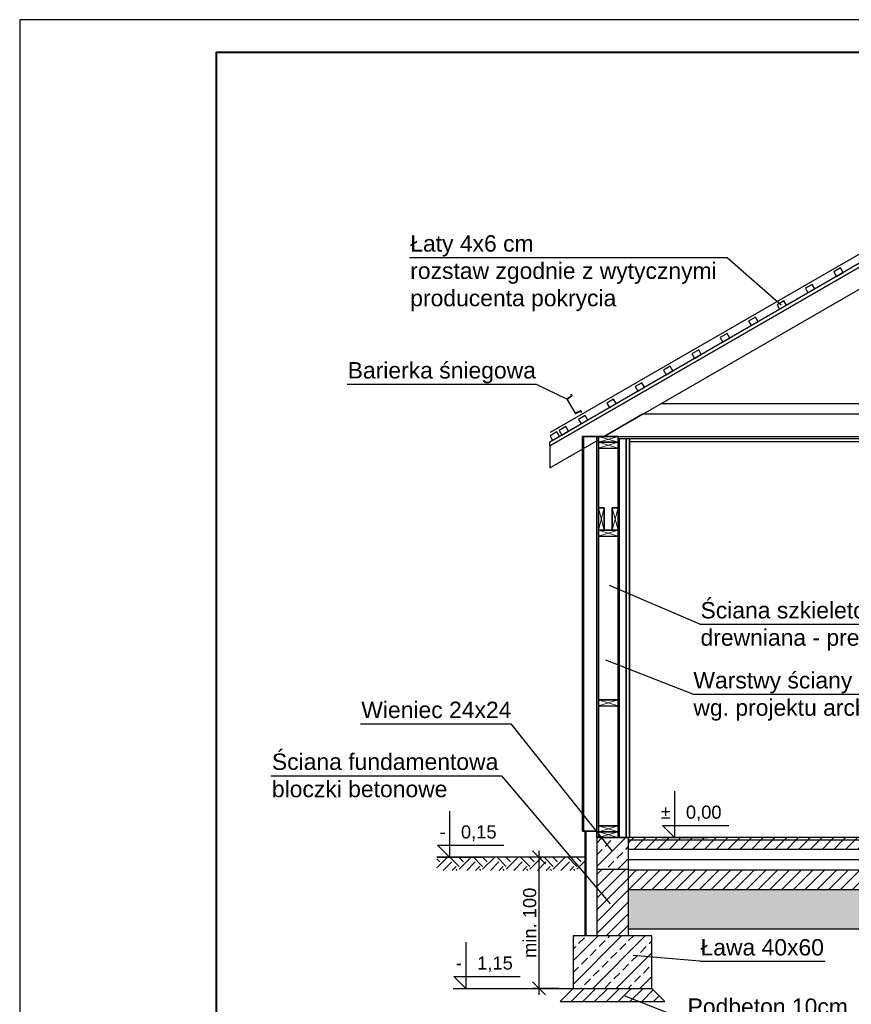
# Model space of a CAD drawing. Header units: centimetres. Extents: x 30569 to 37228, y -36705 to -28476.
# Tile 4 of 29: x 30569 to 31203, y -34239 to -33488. Entities that reach past the tile are written whole.
import ezdxf

# ---------------------------------------------------------------- set-up
doc = ezdxf.new("R2010")
doc.units = ezdxf.units.CM
for name, color, linetype in [('cienka', 1, 'Continuous'), ('izolacja', 1, 'BATTING'), ('konstrukcja', 2, 'Continuous'), ('opis', 1, 'Continuous'), ('Standard', 7, 'Continuous'), ('Wymiary', 1, 'Continuous')]:
    doc.layers.add(name, color=color, linetype=linetype)
doc.layers.add('ramka', color=3, linetype='Continuous', lineweight=40)
doc.styles.get("Standard").update_dxf_attribs({"font": 'arial.ttf'})
doc.linetypes.add('BATTING', pattern='A,0.00254,-2.54,[134,ltypeshp.shx,S=2.54,R=0,X=-2.54,Y=0],-5.08,[134,ltypeshp.shx,S=2.54,R=180,X=2.54,Y=0],-2.54', length=10.16254)
doc.dimstyles.new('wymiar', dxfattribs={"dimtxt": 10, "dimasz": 10, "dimexe": 5, "dimexo": 5, "dimgap": 2, "dimtad": 1, "dimtoh": 1, "dimdec": 0, "dimzin": 0, "dimdsep": 46, "dimtxsty": 'Standard', "dimblk": 'OBLIQUE', "dimcen": 0.09, "dimdle": 5, "dimadec": 1, "dimazin": 0, "dimtfac": 1, "dimtdec": 4, "dimtofl": 0, "dimtmove": 0, "dimatfit": 3, "dimfxl": 15, "dimfxlon": 1, "dimtolj": 1, "dimtzin": 0, "dimarcsym": 0})
pattern_1 = [(45, (16186.198, -34684.531), (-4.490128, 4.490128), [])]
pattern_2 = [(45, (16054.375, -34684.531), (-8.980256, 8.980256), []), (45, (16063.355, -34684.531), (-8.980256, 8.980256), [6.35, -3.175])]

# ---------------------------------------------------------------- blocks, each defined once
blk = doc.blocks.new('_OBLIQUE')
at = {"color": 0, "linetype": 'ByBlock'}
blk.add_line((-0.5, -0.5), (0.5, 0.5), dxfattribs=at)
blk = doc.blocks.new('*D2')
at = {"layer": 'Defpoints', "color": 0, "transparency": 16777216}
for p in [(30965.08, -34127.01), (31000.3, -34127.01), (30989.1, -34227.01)]:
    blk.add_point(p, dxfattribs=at)
at = {"layer": 'Wymiary', "color": 0, "lineweight": -2, "transparency": 16777216}
for p, q in [((30965.08, -34232.01), (30965.08, -34122.01)), ((30980.08, -34127.01), (30960.08, -34127.01)), ((30980.08, -34227.01), (30960.08, -34227.01))]:
    blk.add_line(p, q, dxfattribs=at)
at = {"layer": 'Wymiary', "color": 0, "linetype": 'ByBlock', "lineweight": -2, "transparency": 16777216, "xscale": 10, "yscale": 10, "zscale": 10}
for p, rotation in [((30965.08, -34127.01), 90), ((30965.08, -34227.01), 270)]:
    blk.add_blockref('_OBLIQUE', p, dxfattribs=dict(at, rotation=rotation))
at = {"layer": 'Wymiary', "color": 0, "transparency": 16777216, "insert": (30957.98, -34177.01), "char_height": 10, "attachment_point": 5, "rotation": 90}
blk.add_mtext('\\A1;\\A1;min. 100', dxfattribs=at)

msp = doc.modelspace()

# ---------------------------------------------------------------- hatches: boundary and pattern name
at = {"layer": 'Wymiary', "transparency": 33554687}
h = msp.add_hatch(dxfattribs=at)
h.set_pattern_fill('ANSI33', color=256, scale=2)
h.set_pattern_definition(pattern_2)
h.paths.add_polyline_path([(31009.1, -34112.01), (31009.1, -34136.01), (31033.1, -34136.01), (31033.1, -34112.01), (31010.35, -34112.01), (31009.1, -34112.01)], is_closed=False)
h = msp.add_hatch(dxfattribs=at)
h.set_pattern_fill('ANSI31', color=256, scale=2)
h.set_pattern_definition(pattern_1)
h.paths.add_polyline_path([(31033.1, -34113.96), (31787.5, -34113.96), (31787.5, -34112.01), (31789, -34112.01), (31791.5, -34112.01), (31791.5, -34111.96), (31033.1, -34111.96)])
h = msp.add_hatch(dxfattribs=at)
h.set_pattern_fill('ANSI31', color=256, scale=2)
h.set_pattern_definition(pattern_1)
h.paths.add_polyline_path([(31033.1, -34120.96), (31033.1, -34113.96), (31787.5, -34113.96), (31787.5, -34120.96)])
h = msp.add_hatch(dxfattribs=at)
h.set_pattern_fill('EARTH', color=256, scale=2, angle=45)
h.set_pattern_definition([(45, (-933.2, 0), (0, 17.9605122), [12.7, -12.7]), (45, (-936.568, 3.368), (0, 17.9605122), [12.7, -12.7]), (45, (-939.935, 6.735), (0, 17.9605122), [12.7, -12.7]), (135, (-939.935, 8.98), (-17.9605122, 2e-15), [12.7, -12.7]), (135, (-936.568, 12.348), (-17.9605122, 2e-15), [12.7, -12.7]), (135, (-933.2, 15.715), (-17.9605122, 2e-15), [12.7, -12.7])])
h.paths.add_polyline_path([(30887.1, -34137.01), (31000.3, -34137.01), (31000.3, -34127.01), (30887.1, -34127.01)])
h = msp.add_hatch(dxfattribs=at)
h.set_pattern_fill('ANSI31', color=256, scale=2)
h.set_pattern_definition([(45, (16186.198, -34684.531), (-4.490128, 4.490128), [])])
h.paths.add_polyline_path([(31033.1, -34136.01), (31009.1, -34136.01), (31009.1, -34187.01), (31033.1, -34187.01)])
h = msp.add_hatch(dxfattribs=at)
h.set_pattern_fill('ANSI31', color=256, scale=2)
h.set_pattern_definition(pattern_1)
h.paths.add_polyline_path([(31787.5, -34151.96), (31787.5, -34136.96), (31033.1, -34136.96), (31033.1, -34151.96)])
h = msp.add_hatch(dxfattribs=at)
h.set_pattern_fill('AR-CONC', color=256, scale=0.1)
h.set_pattern_definition([(50, (16186.198, -34684.531), (18.218467, -1.593909), [1.905, -20.955]), (355, (16186.198, -34684.53), (-3.524342, 19.105685), [1.524, -16.764058]), (100.45144, (16187.716, -34684.664), (14.694125, 17.511775), [1.619, -17.809024]), (46.1842, (16186.198, -34679.45), (27.107904, -4.204233), [2.8575, -31.4325]), (96.63556, (16188.457, -34679.8), (23.740413, 24.742612), [2.4285, -26.71356]), (351.18415, (16186.198, -34679.45), (23.740413, 24.74261), [2.285997, -25.145973]), (21, (16188.738, -34680.721), (15.161439, -10.22652), [1.905, -20.955]), (326, (16188.738, -34680.72), (6.180203, 18.418797), [1.524, -16.764]), (71.45144, (16190.001, -34681.573), (21.341642, 8.192277), [1.619, -17.808994]), (37.5, (16186.198, -34684.531), (0.3088603, 8.455504), [0, -16.5608, 0, -17.018, 0, -16.8275]), (7.5, (16186.198, -34684.531), (6.681966, 10.0180575), [0, -9.7028, 0, -16.1798, 0, -6.4135]), (327.5, (16180.5336, -34684.531), (13.5590595, -0.5728744), [0, -6.35, 0, -19.812, 0, -26.289]), (317.5, (16177.994, -34684.531), (14.812918, 2.542649), [0, -8.255, 0, -13.1572, 0, -18.669])])
h.paths.add_polyline_path([(31787.5, -34181.96), (31787.5, -34151.96), (31033.1, -34151.96), (31033.1, -34181.96)])
h = msp.add_hatch(dxfattribs=at)
h.set_pattern_fill('ANSI33', color=256, scale=2)
h.set_pattern_definition(pattern_2)
h.paths.add_polyline_path([(30991.1, -34187.01), (30991.1, -34227.01), (31051.1, -34227.01), (31051.1, -34187.01)])
h = msp.add_hatch(dxfattribs=at)
h.set_pattern_fill('ANSI31', color=256, scale=2)
h.set_pattern_definition([(45, (17593.6156, -34575.661), (-4.490128, 4.490128), [])])
h.paths.add_polyline_path([(31061.1, -34237.01), (31051.1, -34227.01), (30991.1, -34227.01), (30981.1, -34237.01)])

# ---------------------------------------------------------------- linework, layer by layer
for p, q in [((30866.3, -33669.51), (31108.73, -33669.51)), ((31108.73, -33669.51), (31149.84, -33705.72)), ((30818.57, -33766.26), (30963, -33766.26)), ((30963, -33766.26), (30986.54, -33777.67)), ((31087.81, -33949.27), (31018.74, -33919.73)), ((31087.81, -33949.27), (31308.76, -33949.27)), ((31082.37, -34002.67), (31015.95, -33976.62)), ((31082.37, -34002.67), (31417.91, -34002.67)), ((30828.95, -34025.26), (30943.59, -34025.26)), ((30943.59, -34025.26), (31020.62, -34122.18)), ((30760.74, -34064.8), (30936.41, -34064.8)), ((30936.41, -34064.8), (31019.28, -34162.56)), ((31087.81, -34206.36), (31036.94, -34201.93)), ((31087.81, -34206.36), (31183.49, -34206.36)), ((31077.95, -34251.63), (31030.91, -34232.91))]:
    msp.add_line(p, q)
at = {"layer": 'cienka', "lineweight": 0}
for p, q in [((31010.35, -33810.51), (31025.35, -33806.01)), ((31025.35, -33810.51), (31010.35, -33806.01)), ((31010.35, -33806.01), (31025.35, -33810.51)), ((31010.35, -33810.51), (31025.35, -33806.01)), ((31010.35, -33810.51), (31025.35, -33815.01)), ((31010.35, -33815.01), (31025.35, -33810.51)), ((31010.35, -33877.51), (31014.85, -33860.51)), ((31014.85, -33877.51), (31010.35, -33860.51)), ((31020.85, -33877.51), (31025.35, -33860.51)), ((31025.35, -33877.51), (31020.85, -33860.51)), ((31010.35, -33882.01), (31025.35, -33877.51)), ((31025.35, -33882.01), (31010.35, -33877.51)), ((31010.35, -34007.01), (31025.35, -34011.51)), ((31010.35, -34011.51), (31025.35, -34007.01)), ((31010.35, -34107.51), (31025.35, -34103.01)), ((31025.35, -34107.51), (31010.35, -34103.01)), ((31010.35, -34112.01), (31025.35, -34107.51)), ((31025.35, -34112.01), (31010.35, -34107.51))]:
    msp.add_line(p, q, dxfattribs=at)
at = {"layer": 'Defpoints'}
msp.add_lwpolyline([(30568.77, -34973.18), (33168.77, -34973.18), (33168.77, -33488.18), (30568.77, -33488.18)], close=True, dxfattribs=at)
at = {"layer": 'izolacja', "ltscale": 0.8}
msp.add_line((31787.5, -34128.96), (31033.1, -34128.96), dxfattribs=at)
at = {"layer": 'konstrukcja'}
for p, q in [((30973.3, -33813.16), (31410.3, -33560.86)), ((31410.3, -33560.86), (30973.3, -33813.16)), ((31410.3, -33560.86), (30973.3, -33813.16)), ((31014.7, -33806.01), (31410.3, -33577.61)), ((31014.7, -33806.01), (31410.3, -33577.61)), ((31044.15, -33789.01), (31014.7, -33806.01)), ((31044.15, -33789.01), (31014.7, -33806.01)), ((31502.9, -33789.01), (31044.15, -33789.01)), ((31502.9, -33789.01), (31044.15, -33789.01)), ((30973.3, -33829.91), (31010.35, -33808.52)), ((30973.3, -33829.91), (31010.35, -33808.52)), ((31025.35, -33806.01), (31010.35, -33806.01)), ((31010.35, -33806.01), (31010.35, -34103.01)), ((31010.35, -33806.01), (31010.35, -34112.01)), ((31010.35, -34112.01), (31010.35, -33806.01)), ((31025.35, -33806.01), (31010.35, -33806.01)), ((31010.35, -33806.01), (31010.35, -33810.51)), ((31010.35, -33806.01), (31010.35, -33810.51)), ((31025.35, -33806.01), (31010.35, -33806.01)), ((31010.35, -33808.52), (31010.35, -33806.01)), ((31010.35, -33806.01), (31014.7, -33806.01)), ((31010.35, -33808.52), (31010.35, -33806.01)), ((31010.35, -33806.01), (31014.7, -33806.01)), ((31010.35, -33806.01), (31010.35, -33810.51)), ((31010.35, -33810.51), (31010.35, -33806.01)), ((31010.35, -33806.01), (31025.35, -33806.01)), ((31010.35, -33806.01), (31025.35, -33806.01)), ((31010.35, -33806.01), (31010.35, -33810.51)), ((31010.35, -33810.51), (31010.35, -33806.01)), ((31010.35, -33806.01), (31025.35, -33806.01)), ((31010.35, -33806.01), (31025.35, -33806.01)), ((31010.35, -33806.01), (31010.35, -33810.51)), ((31010.35, -33810.51), (31010.35, -33806.01)), ((31010.35, -33806.01), (31025.35, -33806.01)), ((31010.35, -33806.01), (31025.35, -33806.01)), ((31014.7, -33806.01), (31502.9, -33806.01)), ((31014.7, -33806.01), (31502.9, -33806.01)), ((31025.35, -34011.51), (31025.35, -33806.01)), ((31025.35, -34112.01), (31025.35, -33806.01)), ((31025.35, -33806.01), (31025.35, -34112.01)), ((31025.35, -33810.51), (31025.35, -33806.01)), ((31025.35, -33810.51), (31025.35, -33806.01)), ((31025.35, -33806.01), (31025.35, -33810.51)), ((31025.35, -33810.51), (31025.35, -33806.01)), ((31025.35, -33806.01), (31025.35, -33810.51)), ((31025.35, -33810.51), (31025.35, -33806.01)), ((31025.35, -33806.01), (31025.35, -33810.51)), ((31025.35, -33810.51), (31025.35, -33806.01)), ((30973.3, -33813.16), (30973.3, -33829.91)), ((30973.3, -33813.16), (30973.3, -33829.91)), ((31010.35, -33810.51), (31025.35, -33810.51)), ((31010.35, -34112.01), (31010.35, -33810.51)), ((31025.35, -33810.51), (31010.35, -33810.51)), ((31010.35, -33810.51), (31010.35, -34112.01)), ((31010.35, -33810.51), (31025.35, -33810.51)), ((31010.35, -33810.51), (31010.35, -33815.01)), ((31025.35, -33810.51), (31010.35, -33810.51)), ((31010.35, -33810.51), (31025.35, -33810.51)), ((31010.35, -33810.51), (31010.35, -33815.01)), ((31010.35, -33815.01), (31010.35, -33810.51)), ((31010.35, -33810.51), (31025.35, -33810.51)), ((31010.35, -33810.51), (31025.35, -33810.51)), ((31010.35, -33810.51), (31010.35, -33815.01)), ((31010.35, -33815.01), (31010.35, -33810.51)), ((31010.35, -33810.51), (31025.35, -33810.51)), ((31010.35, -33810.51), (31025.35, -33810.51)), ((31010.35, -33810.51), (31010.35, -33815.01)), ((31010.35, -33815.01), (31010.35, -33810.51)), ((31010.35, -33810.51), (31025.35, -33810.51)), ((31010.35, -33810.51), (31025.35, -33810.51)), ((31010.35, -33810.51), (31025.35, -33810.51)), ((31010.35, -33810.51), (31025.35, -33810.51)), ((31010.35, -33810.51), (31025.35, -33810.51)), ((31010.35, -33810.51), (31025.35, -33810.51)), ((31010.35, -33810.51), (31025.35, -33810.51)), ((31010.35, -33810.51), (31025.35, -33810.51)), ((31010.35, -33815.01), (31025.35, -33815.01)), ((31010.35, -33815.01), (31025.35, -33815.01)), ((31010.35, -33815.01), (31025.35, -33815.01)), ((31010.35, -33815.01), (31025.35, -33815.01)), ((31010.35, -33815.01), (31025.35, -33815.01)), ((31010.35, -33815.01), (31025.35, -33815.01)), ((31010.35, -33815.01), (31025.35, -33815.01)), ((31010.35, -34103.01), (31010.35, -33815.01)), ((31010.35, -33815.01), (31010.35, -34103.01)), ((31010.35, -33815.01), (31025.35, -33815.01)), ((31010.35, -33815.01), (31025.35, -33815.01)), ((31010.35, -33815.01), (31010.35, -34103.01)), ((31010.35, -34103.01), (31010.35, -33815.01)), ((31010.35, -33815.01), (31025.35, -33815.01)), ((31010.35, -33815.01), (31025.35, -33815.01)), ((31010.35, -34103.01), (31010.35, -33815.01)), ((31010.35, -33815.01), (31010.35, -34103.01)), ((31010.35, -33815.01), (31025.35, -33815.01)), ((31010.35, -33815.01), (31025.35, -33815.01)), ((31010.35, -33815.01), (31010.35, -34103.01)), ((31010.35, -34103.01), (31010.35, -33815.01)), ((31010.35, -33815.01), (31025.35, -33815.01)), ((31010.35, -33815.01), (31025.35, -33815.01)), ((31010.35, -33815.01), (31010.35, -34103.01)), ((31010.35, -34103.01), (31010.35, -33815.01)), ((31010.35, -33815.01), (31025.35, -33815.01)), ((31010.35, -33815.01), (31025.35, -33815.01)), ((31010.35, -33815.01), (31010.35, -34103.01)), ((31010.35, -34103.01), (31010.35, -33815.01)), ((31010.35, -33815.01), (31025.35, -33815.01)), ((31010.35, -33815.01), (31025.35, -33815.01)), ((31010.35, -33815.01), (31010.35, -34103.01)), ((31010.35, -34103.01), (31010.35, -33815.01)), ((31010.35, -33815.01), (31025.35, -33815.01)), ((31010.35, -33815.01), (31025.35, -33815.01)), ((31010.35, -33815.01), (31010.35, -34103.01)), ((31010.35, -34103.01), (31010.35, -33815.01)), ((31010.35, -33815.01), (31025.35, -33815.01)), ((31010.35, -33815.01), (31025.35, -33815.01)), ((31010.35, -33815.01), (31010.35, -34103.01)), ((31010.35, -34103.01), (31010.35, -33815.01)), ((31010.35, -33815.01), (31025.35, -33815.01)), ((31010.35, -33815.01), (31025.35, -33815.01)), ((31010.35, -33815.01), (31010.35, -34103.01)), ((31010.35, -34103.01), (31010.35, -33815.01)), ((31010.35, -33815.01), (31025.35, -33815.01)), ((31010.35, -33815.01), (31025.35, -33815.01)), ((31010.35, -33815.01), (31010.35, -34103.01)), ((31010.35, -34103.01), (31010.35, -33815.01)), ((31010.35, -33815.01), (31025.35, -33815.01)), ((31010.35, -33815.01), (31025.35, -33815.01)), ((31010.35, -33815.01), (31010.35, -34103.01)), ((31010.35, -34103.01), (31010.35, -33815.01)), ((31010.35, -33815.01), (31025.35, -33815.01)), ((31010.35, -33815.01), (31025.35, -33815.01)), ((31010.35, -33815.01), (31010.35, -33847.51)), ((31010.35, -33847.51), (31010.35, -33815.01)), ((31010.35, -33815.01), (31025.35, -33815.01)), ((31010.35, -33815.01), (31025.35, -33815.01)), ((31010.35, -33815.01), (31010.35, -33847.51)), ((31010.35, -33847.51), (31010.35, -33815.01)), ((31010.35, -33815.01), (31025.35, -33815.01)), ((31010.35, -33815.01), (31025.35, -33815.01)), ((31010.35, -33815.01), (31010.35, -33847.51)), ((31010.35, -33847.51), (31010.35, -33815.01)), ((31010.35, -33815.01), (31025.35, -33815.01)), ((31010.35, -33815.01), (31025.35, -33815.01)), ((31010.35, -33815.01), (31010.35, -34103.01)), ((31010.35, -34103.01), (31010.35, -33815.01)), ((31010.35, -33815.01), (31025.35, -33815.01)), ((31010.35, -33815.01), (31025.35, -33815.01)), ((31010.35, -33815.01), (31010.35, -34103.01)), ((31010.35, -34103.01), (31010.35, -33815.01)), ((31010.35, -33815.01), (31025.35, -33815.01)), ((31010.35, -33815.01), (31025.35, -33815.01)), ((31010.35, -33815.01), (31010.35, -33860.51)), ((31010.35, -33860.51), (31010.35, -33815.01)), ((31010.35, -33815.01), (31025.35, -33815.01)), ((31010.35, -33815.01), (31025.35, -33815.01)), ((31010.35, -33815.01), (31010.35, -33860.51)), ((31010.35, -33860.51), (31010.35, -33815.01)), ((31010.35, -33815.01), (31025.35, -33815.01)), ((31010.35, -33815.01), (31025.35, -33815.01)), ((31010.35, -33815.01), (31010.35, -34103.01)), ((31010.35, -34103.01), (31010.35, -33815.01)), ((31010.35, -33815.01), (31025.35, -33815.01)), ((31010.35, -33815.01), (31025.35, -33815.01)), ((31010.35, -33815.01), (31010.35, -34103.01)), ((31010.35, -34103.01), (31010.35, -33815.01)), ((31010.35, -33815.01), (31025.35, -33815.01)), ((31010.35, -33815.01), (31025.35, -33815.01)), ((31010.35, -33815.01), (31010.35, -33860.51)), ((31010.35, -33860.51), (31010.35, -33815.01)), ((31010.35, -33815.01), (31025.35, -33815.01)), ((31010.35, -33815.01), (31025.35, -33815.01)), ((31010.35, -33815.01), (31010.35, -33860.51)), ((31010.35, -33860.51), (31010.35, -33815.01)), ((31010.35, -33815.01), (31025.35, -33815.01)), ((31010.35, -33815.01), (31025.35, -33815.01)), ((31025.35, -33810.51), (31025.35, -34112.01)), ((31025.35, -34112.01), (31025.35, -33810.51)), ((31025.35, -33815.01), (31025.35, -33810.51)), ((31025.35, -33810.51), (31025.35, -33815.01)), ((31025.35, -33815.01), (31025.35, -33810.51)), ((31025.35, -33810.51), (31025.35, -33815.01)), ((31025.35, -33815.01), (31025.35, -33810.51)), ((31025.35, -33810.51), (31025.35, -33815.01)), ((31025.35, -33815.01), (31025.35, -33810.51)), ((31025.35, -34103.01), (31025.35, -33815.01)), ((31025.35, -33815.01), (31025.35, -34103.01)), ((31025.35, -33815.01), (31025.35, -34103.01)), ((31025.35, -34103.01), (31025.35, -33815.01)), ((31025.35, -34103.01), (31025.35, -33815.01)), ((31025.35, -33815.01), (31025.35, -34103.01)), ((31025.35, -33815.01), (31025.35, -34103.01)), ((31025.35, -34103.01), (31025.35, -33815.01)), ((31025.35, -34103.01), (31025.35, -33815.01)), ((31025.35, -33815.01), (31025.35, -34103.01)), ((31025.35, -33815.01), (31025.35, -34103.01)), ((31025.35, -34103.01), (31025.35, -33815.01)), ((31025.35, -33815.01), (31025.35, -34103.01)), ((31025.35, -34103.01), (31025.35, -33815.01)), ((31025.35, -33815.01), (31025.35, -34103.01)), ((31025.35, -34103.01), (31025.35, -33815.01)), ((31025.35, -33815.01), (31025.35, -34103.01)), ((31025.35, -34103.01), (31025.35, -33815.01)), ((31025.35, -33815.01), (31025.35, -34103.01)), ((31025.35, -34103.01), (31025.35, -33815.01)), ((31025.35, -33815.01), (31025.35, -34103.01)), ((31025.35, -34103.01), (31025.35, -33815.01)), ((31025.35, -33815.01), (31025.35, -34103.01)), ((31025.35, -34103.01), (31025.35, -33815.01)), ((31025.35, -33815.01), (31025.35, -34103.01)), ((31025.35, -34103.01), (31025.35, -33815.01)), ((31025.35, -33815.01), (31025.35, -34103.01)), ((31025.35, -34103.01), (31025.35, -33815.01)), ((31025.35, -33815.01), (31025.35, -33847.51)), ((31025.35, -33847.51), (31025.35, -33815.01)), ((31025.35, -33815.01), (31025.35, -33847.51)), ((31025.35, -33847.51), (31025.35, -33815.01)), ((31025.35, -33815.01), (31025.35, -33847.51)), ((31025.35, -33847.51), (31025.35, -33815.01)), ((31025.35, -33815.01), (31025.35, -34103.01)), ((31025.35, -34103.01), (31025.35, -33815.01)), ((31025.35, -33815.01), (31025.35, -34103.01)), ((31025.35, -34103.01), (31025.35, -33815.01)), ((31025.35, -33815.01), (31025.35, -33860.51)), ((31025.35, -33860.51), (31025.35, -33815.01)), ((31025.35, -33815.01), (31025.35, -33860.51)), ((31025.35, -33860.51), (31025.35, -33815.01)), ((31025.35, -33815.01), (31025.35, -34103.01)), ((31025.35, -34103.01), (31025.35, -33815.01)), ((31025.35, -33815.01), (31025.35, -34103.01)), ((31025.35, -34103.01), (31025.35, -33815.01)), ((31025.35, -33815.01), (31025.35, -33860.51)), ((31025.35, -33860.51), (31025.35, -33815.01)), ((31025.35, -33815.01), (31025.35, -33860.51)), ((31025.35, -33860.51), (31025.35, -33815.01)), ((31010.35, -33855.01), (31010.35, -34103.01)), ((31010.35, -34103.01), (31010.35, -33855.01)), ((31010.35, -33855.01), (31010.35, -34103.01)), ((31010.35, -34103.01), (31010.35, -33855.01)), ((31010.35, -33855.01), (31010.35, -34103.01)), ((31010.35, -34103.01), (31010.35, -33855.01)), ((31010.35, -33855.01), (31010.35, -34103.01)), ((31010.35, -34103.01), (31010.35, -33855.01)), ((31010.35, -33855.01), (31010.35, -34103.01)), ((31010.35, -34103.01), (31010.35, -33855.01)), ((31010.35, -33855.01), (31010.35, -34103.01)), ((31010.35, -34103.01), (31010.35, -33855.01)), ((31014.85, -33860.51), (31010.35, -33860.51)), ((31010.35, -33860.51), (31010.35, -33877.51)), ((31010.35, -33877.51), (31010.35, -33860.51)), ((31010.35, -33860.51), (31010.35, -33877.51)), ((31010.35, -33860.51), (31014.85, -33860.51)), ((31010.35, -33860.51), (31014.85, -33860.51)), ((31010.35, -33860.51), (31014.85, -33860.51)), ((31010.35, -33860.51), (31014.85, -33860.51)), ((31010.35, -33860.51), (31014.85, -33860.51)), ((31010.35, -33860.51), (31014.85, -33860.51)), ((31010.35, -33877.51), (31010.35, -33860.51)), ((31010.35, -33860.51), (31010.35, -33877.51)), ((31010.35, -33860.51), (31014.85, -33860.51)), ((31010.35, -33860.51), (31014.85, -33860.51)), ((31010.35, -33860.51), (31014.85, -33860.51)), ((31010.35, -33860.51), (31014.85, -33860.51)), ((31010.35, -33860.51), (31014.85, -33860.51)), ((31010.35, -33860.51), (31014.85, -33860.51)), ((31014.85, -33877.51), (31014.85, -33860.51)), ((31014.85, -33877.51), (31014.85, -33860.51)), ((31014.85, -33860.51), (31014.85, -33877.51)), ((31014.85, -33860.51), (31014.85, -33877.51)), ((31014.85, -33877.51), (31014.85, -33860.51)), ((31014.85, -33860.51), (31014.85, -33877.51)), ((31014.85, -33877.51), (31014.85, -33860.51)), ((31014.85, -33877.51), (31014.85, -33860.51)), ((31014.85, -33860.51), (31014.85, -33877.51)), ((31014.85, -33860.51), (31014.85, -33877.51)), ((31014.85, -33877.51), (31014.85, -33860.51)), ((31014.85, -33860.51), (31014.85, -33877.51)), ((31014.85, -33877.51), (31014.85, -33860.51)), ((31025.35, -33860.51), (31020.85, -33860.51)), ((31020.85, -33860.51), (31020.85, -33877.51)), ((31020.85, -33877.51), (31020.85, -33860.51)), ((31020.85, -33860.51), (31020.85, -33877.51)), ((31020.85, -33860.51), (31025.35, -33860.51)), ((31020.85, -33860.51), (31025.35, -33860.51)), ((31020.85, -33860.51), (31020.85, -33877.51)), ((31020.85, -33877.51), (31020.85, -33860.51)), ((31020.85, -33860.51), (31025.35, -33860.51)), ((31020.85, -33860.51), (31025.35, -33860.51)), ((31020.85, -33860.51), (31020.85, -33877.51)), ((31020.85, -33877.51), (31020.85, -33860.51)), ((31020.85, -33860.51), (31025.35, -33860.51)), ((31020.85, -33860.51), (31025.35, -33860.51)), ((31020.85, -33877.51), (31020.85, -33860.51)), ((31020.85, -33860.51), (31020.85, -33877.51)), ((31020.85, -33860.51), (31025.35, -33860.51)), ((31020.85, -33860.51), (31025.35, -33860.51)), ((31020.85, -33860.51), (31020.85, -33877.51)), ((31020.85, -33877.51), (31020.85, -33860.51)), ((31020.85, -33860.51), (31025.35, -33860.51)), ((31020.85, -33860.51), (31025.35, -33860.51)), ((31020.85, -33860.51), (31020.85, -33877.51)), ((31020.85, -33877.51), (31020.85, -33860.51)), ((31020.85, -33860.51), (31025.35, -33860.51)), ((31020.85, -33860.51), (31025.35, -33860.51)), ((31025.35, -33855.01), (31025.35, -34103.01)), ((31025.35, -34103.01), (31025.35, -33855.01)), ((31025.35, -33855.01), (31025.35, -34103.01)), ((31025.35, -34103.01), (31025.35, -33855.01)), ((31025.35, -33855.01), (31025.35, -34103.01)), ((31025.35, -34103.01), (31025.35, -33855.01)), ((31025.35, -33855.01), (31025.35, -34103.01)), ((31025.35, -34103.01), (31025.35, -33855.01)), ((31025.35, -33855.01), (31025.35, -34103.01)), ((31025.35, -34103.01), (31025.35, -33855.01)), ((31025.35, -33855.01), (31025.35, -34103.01)), ((31025.35, -34103.01), (31025.35, -33855.01)), ((31025.35, -33877.51), (31025.35, -33860.51)), ((31025.35, -33877.51), (31025.35, -33860.51)), ((31025.35, -33860.51), (31025.35, -33877.51)), ((31025.35, -33877.51), (31025.35, -33860.51)), ((31025.35, -33860.51), (31025.35, -33877.51)), ((31025.35, -33877.51), (31010.35, -33877.51)), ((31010.35, -33877.51), (31010.35, -33882.01)), ((31010.35, -33877.51), (31014.85, -33877.51)), ((31010.35, -33882.01), (31010.35, -33877.51)), ((31010.35, -33877.51), (31010.35, -33882.01)), ((31010.35, -33877.51), (31025.35, -33877.51)), ((31010.35, -33877.51), (31025.35, -33877.51)), ((31010.35, -33877.51), (31014.85, -33877.51)), ((31010.35, -33877.51), (31014.85, -33877.51)), ((31010.35, -33882.01), (31010.35, -33877.51)), ((31010.35, -33877.51), (31010.35, -33882.01)), ((31010.35, -33877.51), (31025.35, -33877.51)), ((31010.35, -33877.51), (31025.35, -33877.51)), ((31010.35, -33877.51), (31014.85, -33877.51)), ((31010.35, -33877.51), (31014.85, -33877.51)), ((31010.35, -33882.01), (31025.35, -33882.01)), ((31010.35, -33882.01), (31025.35, -33882.01)), ((31010.35, -33882.01), (31025.35, -33882.01)), ((31010.35, -33882.01), (31010.35, -34007.01)), ((31010.35, -34007.01), (31010.35, -33882.01)), ((31010.35, -33882.01), (31025.35, -33882.01)), ((31010.35, -33882.01), (31025.35, -33882.01)), ((31010.35, -33882.01), (31010.35, -34007.01)), ((31010.35, -34007.01), (31010.35, -33882.01)), ((31010.35, -33882.01), (31025.35, -33882.01)), ((31010.35, -33882.01), (31025.35, -33882.01)), ((31010.35, -33882.01), (31010.35, -34007.01)), ((31010.35, -34007.01), (31010.35, -33882.01)), ((31010.35, -33882.01), (31025.35, -33882.01)), ((31010.35, -33882.01), (31025.35, -33882.01)), ((31010.35, -33882.01), (31010.35, -34007.01)), ((31010.35, -34007.01), (31010.35, -33882.01)), ((31010.35, -33882.01), (31025.35, -33882.01)), ((31010.35, -33882.01), (31025.35, -33882.01)), ((31010.35, -33882.01), (31025.35, -33882.01)), ((31010.35, -33882.01), (31025.35, -33882.01)), ((31010.35, -33882.01), (31010.35, -34007.01)), ((31010.35, -34007.01), (31010.35, -33882.01)), ((31010.35, -33882.01), (31025.35, -33882.01)), ((31010.35, -33882.01), (31025.35, -33882.01)), ((31010.35, -33882.01), (31010.35, -34007.01)), ((31010.35, -34007.01), (31010.35, -33882.01)), ((31010.35, -33882.01), (31025.35, -33882.01)), ((31010.35, -33882.01), (31025.35, -33882.01)), ((31010.35, -33882.01), (31010.35, -34007.01)), ((31010.35, -34007.01), (31010.35, -33882.01)), ((31010.35, -33882.01), (31025.35, -33882.01)), ((31010.35, -33882.01), (31025.35, -33882.01)), ((31010.35, -33882.01), (31010.35, -34007.01)), ((31010.35, -34007.01), (31010.35, -33882.01)), ((31010.35, -33882.01), (31025.35, -33882.01)), ((31010.35, -33882.01), (31025.35, -33882.01)), ((31010.35, -33883.01), (31010.35, -34007.01)), ((31014.85, -33877.51), (31020.85, -33877.51)), ((31014.85, -33877.51), (31020.85, -33877.51)), ((31014.85, -33877.51), (31020.85, -33877.51)), ((31014.85, -33877.51), (31020.85, -33877.51)), ((31014.85, -33877.51), (31020.85, -33877.51)), ((31014.85, -33877.51), (31020.85, -33877.51)), ((31014.85, -33877.51), (31020.85, -33877.51)), ((31014.85, -33877.51), (31020.85, -33877.51)), ((31020.85, -33877.51), (31025.35, -33877.51)), ((31020.85, -33877.51), (31025.35, -33877.51)), ((31020.85, -33877.51), (31025.35, -33877.51)), ((31020.85, -33877.51), (31025.35, -33877.51)), ((31020.85, -33877.51), (31025.35, -33877.51)), ((31025.35, -33882.01), (31025.35, -33877.51)), ((31025.35, -33882.01), (31025.35, -33877.51)), ((31025.35, -33877.51), (31025.35, -33882.01)), ((31025.35, -33882.01), (31025.35, -33877.51)), ((31025.35, -33877.51), (31025.35, -33882.01)), ((31025.35, -33882.01), (31025.35, -34007.01)), ((31025.35, -34007.01), (31025.35, -33882.01)), ((31025.35, -33882.01), (31025.35, -34007.01)), ((31025.35, -34007.01), (31025.35, -33882.01)), ((31025.35, -33882.01), (31025.35, -34007.01)), ((31025.35, -34007.01), (31025.35, -33882.01)), ((31025.35, -33882.01), (31025.35, -34007.01)), ((31025.35, -34007.01), (31025.35, -33882.01)), ((31025.35, -33882.01), (31025.35, -34007.01)), ((31025.35, -34007.01), (31025.35, -33882.01)), ((31025.35, -33882.01), (31025.35, -34007.01)), ((31025.35, -34007.01), (31025.35, -33882.01)), ((31025.35, -33882.01), (31025.35, -34007.01)), ((31025.35, -34007.01), (31025.35, -33882.01)), ((31025.35, -33882.01), (31025.35, -34007.01)), ((31025.35, -34007.01), (31025.35, -33882.01)), ((31025.35, -34007.01), (31025.35, -33883.01)), ((31010.35, -34007.01), (31010.35, -34011.51)), ((31025.35, -34007.01), (31010.35, -34007.01)), ((31010.35, -34007.01), (31010.35, -34011.51)), ((31010.35, -34011.51), (31010.35, -34007.01)), ((31010.35, -34007.01), (31025.35, -34007.01)), ((31010.35, -34007.01), (31025.35, -34007.01)), ((31010.35, -34007.01), (31025.35, -34007.01)), ((31010.35, -34007.01), (31025.35, -34007.01)), ((31010.35, -34007.01), (31025.35, -34007.01)), ((31010.35, -34007.01), (31025.35, -34007.01)), ((31010.35, -34007.01), (31025.35, -34007.01)), ((31010.35, -34007.01), (31025.35, -34007.01)), ((31010.35, -34007.01), (31025.35, -34007.01)), ((31010.35, -34007.01), (31025.35, -34007.01)), ((31010.35, -34007.01), (31010.35, -34011.51)), ((31010.35, -34011.51), (31010.35, -34007.01)), ((31010.35, -34007.01), (31025.35, -34007.01)), ((31010.35, -34007.01), (31025.35, -34007.01)), ((31010.35, -34007.01), (31025.35, -34007.01)), ((31010.35, -34007.01), (31025.35, -34007.01)), ((31010.35, -34007.01), (31025.35, -34007.01)), ((31010.35, -34007.01), (31025.35, -34007.01)), ((31010.35, -34007.01), (31025.35, -34007.01)), ((31010.35, -34007.01), (31025.35, -34007.01)), ((31010.35, -34007.01), (31025.35, -34007.01)), ((31010.35, -34007.01), (31025.35, -34007.01)), ((31010.35, -34007.01), (31025.35, -34007.01)), ((31010.35, -34011.51), (31025.35, -34011.51)), ((31010.35, -34011.51), (31025.35, -34011.51)), ((31010.35, -34011.51), (31025.35, -34011.51)), ((31010.35, -34011.51), (31010.35, -34103.01)), ((31010.35, -34103.01), (31010.35, -34011.51)), ((31010.35, -34011.51), (31025.35, -34011.51)), ((31010.35, -34011.51), (31025.35, -34011.51)), ((31010.35, -34011.51), (31010.35, -34103.01)), ((31010.35, -34103.01), (31010.35, -34011.51)), ((31010.35, -34011.51), (31025.35, -34011.51)), ((31010.35, -34011.51), (31025.35, -34011.51)), ((31010.35, -34011.51), (31010.35, -34103.01)), ((31010.35, -34103.01), (31010.35, -34011.51)), ((31010.35, -34011.51), (31025.35, -34011.51)), ((31010.35, -34011.51), (31025.35, -34011.51)), ((31010.35, -34011.51), (31010.35, -34103.01)), ((31010.35, -34103.01), (31010.35, -34011.51)), ((31010.35, -34011.51), (31025.35, -34011.51)), ((31010.35, -34011.51), (31025.35, -34011.51)), ((31010.35, -34011.51), (31010.35, -34103.01)), ((31010.35, -34103.01), (31010.35, -34011.51)), ((31010.35, -34011.51), (31025.35, -34011.51)), ((31010.35, -34011.51), (31025.35, -34011.51)), ((31010.35, -34011.51), (31010.35, -34103.01)), ((31010.35, -34103.01), (31010.35, -34011.51)), ((31010.35, -34011.51), (31025.35, -34011.51)), ((31010.35, -34011.51), (31025.35, -34011.51)), ((31010.35, -34011.51), (31025.35, -34011.51)), ((31010.35, -34011.51), (31025.35, -34011.51)), ((31010.35, -34011.51), (31010.35, -34103.01)), ((31010.35, -34103.01), (31010.35, -34011.51)), ((31010.35, -34011.51), (31025.35, -34011.51)), ((31010.35, -34011.51), (31025.35, -34011.51)), ((31010.35, -34011.51), (31010.35, -34103.01)), ((31010.35, -34103.01), (31010.35, -34011.51)), ((31010.35, -34011.51), (31025.35, -34011.51)), ((31010.35, -34011.51), (31025.35, -34011.51)), ((31010.35, -34011.51), (31010.35, -34103.01)), ((31010.35, -34103.01), (31010.35, -34011.51)), ((31010.35, -34011.51), (31025.35, -34011.51)), ((31010.35, -34011.51), (31025.35, -34011.51)), ((31010.35, -34011.51), (31010.35, -34103.01)), ((31010.35, -34103.01), (31010.35, -34011.51)), ((31010.35, -34011.51), (31025.35, -34011.51)), ((31010.35, -34011.51), (31025.35, -34011.51)), ((31010.35, -34011.51), (31010.35, -34103.01)), ((31010.35, -34103.01), (31010.35, -34011.51)), ((31010.35, -34011.51), (31025.35, -34011.51)), ((31010.35, -34011.51), (31025.35, -34011.51)), ((31010.35, -34011.51), (31010.35, -34103.01)), ((31010.35, -34103.01), (31010.35, -34011.51)), ((31010.35, -34011.51), (31025.35, -34011.51)), ((31010.35, -34011.51), (31025.35, -34011.51)), ((31025.35, -34011.51), (31025.35, -34007.01)), ((31025.35, -34007.01), (31025.35, -34011.51)), ((31025.35, -34011.51), (31025.35, -34007.01)), ((31025.35, -34007.01), (31025.35, -34011.51)), ((31025.35, -34011.51), (31025.35, -34007.01)), ((31025.35, -34112.01), (31025.35, -34011.51)), ((31025.35, -34011.51), (31025.35, -34103.01)), ((31025.35, -34103.01), (31025.35, -34011.51)), ((31025.35, -34011.51), (31025.35, -34103.01)), ((31025.35, -34103.01), (31025.35, -34011.51)), ((31025.35, -34011.51), (31025.35, -34103.01)), ((31025.35, -34103.01), (31025.35, -34011.51)), ((31025.35, -34011.51), (31025.35, -34103.01)), ((31025.35, -34103.01), (31025.35, -34011.51)), ((31025.35, -34011.51), (31025.35, -34103.01)), ((31025.35, -34103.01), (31025.35, -34011.51)), ((31025.35, -34011.51), (31025.35, -34103.01)), ((31025.35, -34103.01), (31025.35, -34011.51)), ((31025.35, -34011.51), (31025.35, -34103.01)), ((31025.35, -34103.01), (31025.35, -34011.51)), ((31025.35, -34011.51), (31025.35, -34103.01)), ((31025.35, -34103.01), (31025.35, -34011.51)), ((31025.35, -34011.51), (31025.35, -34103.01)), ((31025.35, -34103.01), (31025.35, -34011.51)), ((31025.35, -34011.51), (31025.35, -34103.01)), ((31025.35, -34103.01), (31025.35, -34011.51)), ((31025.35, -34011.51), (31025.35, -34103.01)), ((31025.35, -34103.01), (31025.35, -34011.51)), ((31025.35, -34011.51), (31025.35, -34103.01)), ((31025.35, -34103.01), (31025.35, -34011.51)), ((31010.35, -34103.01), (31010.35, -34112.01)), ((31025.35, -34103.01), (31010.35, -34103.01)), ((31010.35, -34103.01), (31010.35, -34107.51)), ((31010.35, -34103.01), (31025.35, -34103.01)), ((31010.35, -34103.01), (31025.35, -34103.01)), ((31010.35, -34103.01), (31025.35, -34103.01)), ((31010.35, -34103.01), (31025.35, -34103.01)), ((31010.35, -34103.01), (31025.35, -34103.01)), ((31010.35, -34103.01), (31025.35, -34103.01)), ((31010.35, -34103.01), (31025.35, -34103.01)), ((31010.35, -34103.01), (31025.35, -34103.01)), ((31010.35, -34103.01), (31025.35, -34103.01)), ((31010.35, -34103.01), (31025.35, -34103.01)), ((31010.35, -34103.01), (31025.35, -34103.01)), ((31010.35, -34103.01), (31025.35, -34103.01)), ((31010.35, -34103.01), (31025.35, -34103.01)), ((31010.35, -34103.01), (31025.35, -34103.01)), ((31010.35, -34103.01), (31025.35, -34103.01)), ((31010.35, -34103.01), (31025.35, -34103.01)), ((31010.35, -34103.01), (31025.35, -34103.01)), ((31010.35, -34103.01), (31025.35, -34103.01)), ((31010.35, -34103.01), (31025.35, -34103.01)), ((31010.35, -34103.01), (31025.35, -34103.01)), ((31010.35, -34103.01), (31025.35, -34103.01)), ((31010.35, -34103.01), (31025.35, -34103.01)), ((31010.35, -34103.01), (31025.35, -34103.01)), ((31010.35, -34103.01), (31025.35, -34103.01)), ((31010.35, -34103.01), (31025.35, -34103.01)), ((31010.35, -34103.01), (31025.35, -34103.01)), ((31010.35, -34103.01), (31025.35, -34103.01)), ((31010.35, -34103.01), (31025.35, -34103.01)), ((31010.35, -34103.01), (31025.35, -34103.01)), ((31010.35, -34103.01), (31025.35, -34103.01)), ((31010.35, -34103.01), (31025.35, -34103.01)), ((31010.35, -34103.01), (31025.35, -34103.01)), ((31010.35, -34103.01), (31025.35, -34103.01)), ((31010.35, -34103.01), (31025.35, -34103.01)), ((31010.35, -34103.01), (31025.35, -34103.01)), ((31010.35, -34103.01), (31025.35, -34103.01)), ((31010.35, -34107.51), (31010.35, -34103.01)), ((31010.35, -34103.01), (31010.35, -34107.51)), ((31010.35, -34103.01), (31025.35, -34103.01)), ((31010.35, -34103.01), (31025.35, -34103.01)), ((31010.35, -34107.51), (31010.35, -34103.01)), ((31010.35, -34103.01), (31010.35, -34107.51)), ((31010.35, -34103.01), (31025.35, -34103.01)), ((31010.35, -34103.01), (31025.35, -34103.01)), ((31010.35, -34103.01), (31025.35, -34103.01)), ((31010.35, -34103.01), (31025.35, -34103.01)), ((31010.35, -34103.01), (31025.35, -34103.01)), ((31010.35, -34103.01), (31025.35, -34103.01)), ((31010.35, -34103.01), (31025.35, -34103.01)), ((31010.35, -34103.01), (31025.35, -34103.01)), ((31010.35, -34103.01), (31025.35, -34103.01)), ((31010.35, -34103.01), (31025.35, -34103.01)), ((31010.35, -34103.01), (31025.35, -34103.01)), ((31010.35, -34103.01), (31025.35, -34103.01)), ((31010.35, -34103.01), (31025.35, -34103.01)), ((31010.35, -34103.01), (31025.35, -34103.01)), ((31010.35, -34103.01), (31025.35, -34103.01)), ((31010.35, -34103.01), (31025.35, -34103.01)), ((31010.35, -34103.01), (31025.35, -34103.01)), ((31010.35, -34103.01), (31025.35, -34103.01)), ((31010.35, -34103.01), (31025.35, -34103.01)), ((31010.35, -34103.01), (31025.35, -34103.01)), ((31010.35, -34103.01), (31025.35, -34103.01)), ((31010.35, -34103.01), (31025.35, -34103.01)), ((31010.35, -34103.01), (31025.35, -34103.01)), ((31010.35, -34103.01), (31025.35, -34103.01)), ((31010.35, -34103.01), (31025.35, -34103.01)), ((31010.35, -34103.01), (31025.35, -34103.01)), ((31010.35, -34103.01), (31025.35, -34103.01)), ((31010.35, -34103.01), (31025.35, -34103.01)), ((31010.35, -34103.01), (31025.35, -34103.01)), ((31010.35, -34103.01), (31025.35, -34103.01)), ((31010.35, -34103.01), (31025.35, -34103.01)), ((31010.35, -34103.01), (31025.35, -34103.01)), ((31010.35, -34103.01), (31025.35, -34103.01)), ((31010.35, -34103.01), (31025.35, -34103.01)), ((31010.35, -34107.51), (31025.35, -34107.51)), ((31025.35, -34107.51), (31010.35, -34107.51)), ((31010.35, -34107.51), (31010.35, -34112.01)), ((31010.35, -34107.51), (31025.35, -34107.51)), ((31010.35, -34107.51), (31025.35, -34107.51)), ((31010.35, -34107.51), (31025.35, -34107.51)), ((31010.35, -34107.51), (31025.35, -34107.51)), ((31010.35, -34112.01), (31010.35, -34107.51)), ((31010.35, -34107.51), (31010.35, -34112.01)), ((31010.35, -34107.51), (31025.35, -34107.51)), ((31010.35, -34107.51), (31025.35, -34107.51)), ((31010.35, -34112.01), (31010.35, -34107.51)), ((31010.35, -34107.51), (31010.35, -34112.01)), ((31010.35, -34107.51), (31025.35, -34107.51)), ((31010.35, -34107.51), (31025.35, -34107.51)), ((31025.35, -34107.51), (31025.35, -34103.01)), ((31025.35, -34107.51), (31025.35, -34103.01)), ((31025.35, -34103.01), (31025.35, -34107.51)), ((31025.35, -34107.51), (31025.35, -34103.01)), ((31025.35, -34103.01), (31025.35, -34107.51)), ((31025.35, -34112.01), (31025.35, -34107.51)), ((31025.35, -34112.01), (31025.35, -34107.51)), ((31025.35, -34107.51), (31025.35, -34112.01)), ((31025.35, -34112.01), (31025.35, -34107.51)), ((31025.35, -34107.51), (31025.35, -34112.01)), ((31010.35, -34112.01), (31009.1, -34112.01)), ((31009.1, -34112.01), (31009.1, -34187.01)), ((31010.35, -34112.01), (31025.35, -34112.01)), ((31025.35, -34112.01), (31010.35, -34112.01)), ((31010.35, -34112.01), (31025.35, -34112.01)), ((31010.35, -34112.01), (31025.35, -34112.01)), ((31010.35, -34112.01), (31025.35, -34112.01)), ((31010.35, -34112.01), (31025.35, -34112.01)), ((31010.35, -34112.01), (31025.35, -34112.01)), ((31010.35, -34112.01), (31025.35, -34112.01)), ((31026.6, -34112.01), (31025.35, -34112.01)), ((31025.35, -34112.01), (31026.6, -34112.01)), ((31031.6, -34112.01), (31026.6, -34112.01)), ((31026.6, -34112.01), (31031.6, -34112.01)), ((31034.1, -34112.01), (31031.6, -34112.01)), ((31031.6, -34112.01), (31034.1, -34112.01)), ((31033.1, -34112.01), (31033.1, -34187.01)), ((31787.5, -34113.96), (31033.1, -34113.96)), ((31791.5, -34111.96), (31034.1, -34111.96)), ((31787.5, -34120.96), (31033.1, -34120.96)), ((31009.1, -34136.01), (31033.1, -34136.01)), ((31787.5, -34136.96), (31033.1, -34136.96)), ((31787.5, -34151.96), (31033.1, -34151.96)), ((31787.5, -34181.96), (31033.1, -34181.96))]:
    msp.add_line(p, q, dxfattribs=at)
msp.add_lwpolyline([(30991.1, -34227.01), (31051.1, -34227.01), (31051.1, -34187.01), (30991.1, -34187.01)], close=True, dxfattribs=at)
at = {"layer": 'opis'}
for p, q in [((31410.3, -33551.05), (30973.66, -33803.14)), ((31410.3, -33557.98), (30973.3, -33810.28)), ((30986.54, -33777.67), (30992.74, -33788.4)), ((30990.08, -33774.98), (30986.62, -33777.34)), ((30992.85, -33788.35), (30986.64, -33777.6)), ((30986.68, -33777.45), (30990.14, -33775.07)), ((30989.38, -33774.12), (30989.35, -33774.24)), ((30989.35, -33774.24), (30989.99, -33774.44)), ((30990.03, -33774.33), (30989.38, -33774.12)), ((30996.79, -33786.58), (30993, -33788.4)), ((30993.06, -33788.5), (30996.84, -33786.69)), ((31058.01, -33781.01), (31264.42, -33781.01)), ((30997.26, -33787.02), (30997.11, -33787.69)), ((30997.11, -33787.69), (30997.23, -33787.71)), ((30997.23, -33787.71), (30997.37, -33787.05)), ((30998.3, -33806.01), (30999.1, -33806.01)), ((30998.3, -34107.01), (30998.3, -33806.01)), ((30999.1, -33806.01), (30998.3, -33806.01)), ((30998.3, -33806.01), (30998.3, -34107.01)), ((30999.1, -33806.01), (31009.1, -33806.01)), ((30999.1, -34107.01), (30999.1, -33806.01)), ((31009.1, -33806.01), (30999.1, -33806.01)), ((30999.1, -33806.01), (30999.1, -34107.01)), ((30999.1, -33806.01), (30999.1, -34107.01)), ((30999.1, -34107.01), (30999.1, -33806.01)), ((31009.1, -33806.01), (31010.35, -33806.01)), ((31010.35, -33806.01), (31009.1, -33806.01)), ((31009.1, -34112.01), (31009.1, -33806.01)), ((31025.35, -33807.51), (31795.25, -33807.51)), ((31026.6, -33806.01), (31026.6, -33806.01)), ((31026.6, -34112.01), (31026.6, -33807.51)), ((31031.6, -33806.01), (31031.6, -33806.01)), ((31031.6, -33806.01), (31031.6, -33806.01)), ((31031.6, -34112.01), (31031.6, -33807.51)), ((31031.6, -33807.51), (31031.6, -34112.01)), ((31031.6, -34112.01), (31031.6, -33807.51)), ((31031.6, -33807.51), (31031.6, -34112.01)), ((31034.1, -33806.01), (31034.1, -33806.01)), ((31034.1, -33807.51), (31034.1, -34112.01)), ((31034.1, -34112.01), (31034.1, -33807.51)), ((30973.3, -33813.16), (30973.3, -33810.28)), ((31034.1, -33810.01), (31786.5, -33810.01)), ((30999.1, -34107.01), (30998.3, -34107.01)), ((30998.3, -34107.01), (30999.1, -34107.01)), ((31009.1, -34107.01), (30999.1, -34107.01)), ((30999.1, -34107.01), (31009.1, -34107.01)), ((31000.3, -34187.01), (31000.3, -34107.01)), ((31001.1, -34187.01), (31001.1, -34107.01))]:
    msp.add_line(p, q, dxfattribs=at)
for points in [[(31189.98, -33680.56), (31191.98, -33684.03), (31197.17, -33681.03), (31195.17, -33677.56)], [(31168.32, -33693.06), (31170.32, -33696.53), (31175.52, -33693.53), (31173.52, -33690.06)], [(31146.67, -33705.56), (31148.67, -33709.03), (31153.87, -33706.03), (31151.87, -33702.56)], [(31125.02, -33718.06), (31127.02, -33721.53), (31132.22, -33718.53), (31130.22, -33715.06)], [(31103.37, -33730.56), (31105.37, -33734.03), (31110.57, -33731.03), (31108.57, -33727.56)], [(31081.72, -33743.06), (31083.72, -33746.53), (31088.92, -33743.53), (31086.92, -33740.06)], [(31060.07, -33755.56), (31062.07, -33759.03), (31067.27, -33756.03), (31065.27, -33752.56)], [(31038.42, -33768.06), (31040.42, -33771.53), (31045.62, -33768.53), (31043.62, -33765.06)], [(31016.77, -33780.56), (31018.77, -33784.03), (31023.97, -33781.03), (31021.97, -33777.56)], [(30995.12, -33793.06), (30997.12, -33796.53), (31002.32, -33793.53), (31000.32, -33790.06)], [(30980.4, -33801.56), (30982.4, -33805.03), (30987.59, -33802.03), (30985.59, -33798.56)], [(30973.47, -33805.56), (30975.47, -33809.03), (30980.67, -33806.03), (30978.67, -33802.56)]]:
    msp.add_lwpolyline(points, close=True, dxfattribs=at)
for centre, radius, start, end in [((30986.76, -33777.55), 0.248, 124.36217, 210), ((30986.74, -33777.54), 0.115, 124.36217, 210), ((30989.9, -33774.73), 0.3, 305, 72.36192), ((30989.9, -33774.73), 0.42, 304.90123, 72.36192), ((30996.96, -33786.96), 0.42, 347.63808, 115.09877), ((30996.96, -33786.96), 0.3, 347.63808, 115), ((30992.95, -33788.28), 0.248, 210, 295.63783), ((30992.95, -33788.29), 0.115, 210, 295.63783)]:
    msp.add_arc(centre, radius, start, end, dxfattribs=at)
at = {"layer": 'ramka'}
msp.add_lwpolyline([(30718.77, -34948.18), (33143.77, -34948.18), (33143.77, -33513.18), (30718.77, -33513.18)], close=True, dxfattribs=at)
at = {"layer": 'Standard', "color": 254, "lineweight": 0}
for p, q in [((31009.1, -34112.01), (31009.1, -33806.01)), ((31009.1, -33806.01), (31009.1, -34112.01)), ((31009.1, -33806.01), (31009.1, -34112.01)), ((31025.35, -33806.01), (31026.6, -33806.01)), ((31026.6, -33806.01), (31025.35, -33806.01)), ((31026.6, -33806.01), (31031.6, -33806.01)), ((31031.6, -33806.01), (31026.6, -33806.01)), ((31026.6, -33806.01), (31026.6, -33806.01)), ((31026.6, -34112.01), (31026.6, -33807.51)), ((31026.6, -33807.51), (31026.6, -34112.01)), ((31026.6, -33807.51), (31026.6, -34112.01)), ((31031.6, -33806.01), (31034.1, -33806.01)), ((31034.1, -33806.01), (31031.6, -33806.01))]:
    msp.add_line(p, q, dxfattribs=at)
at = {"layer": 'Standard', "color": 0, "lineweight": 0}
for p, q in [((31020.85, -33815.01), (31025.35, -33815.01)), ((31020.85, -33815.01), (31025.35, -33815.01)), ((31020.85, -33815.01), (31025.35, -33815.01)), ((31020.85, -33815.01), (31025.35, -33815.01)), ((31020.85, -34103.01), (31025.35, -34103.01)), ((31020.85, -34103.01), (31025.35, -34103.01)), ((31020.85, -34103.01), (31025.35, -34103.01)), ((31020.85, -34103.01), (31025.35, -34103.01))]:
    msp.add_line(p, q, dxfattribs=at)
at = {"layer": 'Wymiary'}
for p, q in [((31068.46, -34076.68), (31068.46, -34111.96)), ((30896.79, -34091.73), (30896.79, -34127.01)), ((31068.46, -34111.96), (31059.28, -34102.79)), ((31059.28, -34102.79), (31109.86, -34102.79)), ((31058.77, -34111.96), (31093.77, -34111.96)), ((30896.79, -34127.01), (30887.62, -34117.83)), ((30887.62, -34117.83), (30938.19, -34117.83)), ((31000.3, -34127.01), (30887.1, -34127.01)), ((30887.1, -34127.01), (30922.1, -34127.01)), ((30909.18, -34191.73), (30909.18, -34227.01)), ((30900.01, -34217.83), (30950.58, -34217.83)), ((30909.18, -34227.01), (30900.01, -34217.83)), ((30899.49, -34227.01), (30991.1, -34227.01)), ((30981.1, -34237.01), (30991.1, -34227.01)), ((31061.1, -34237.01), (31051.1, -34227.01)), ((30981.1, -34237.01), (31061.1, -34237.01))]:
    msp.add_line(p, q, dxfattribs=at)

# ---------------------------------------------------------------- texts
at = {"char_height": 12.5, "attachment_point": 1}
for s, insert, width in [('Łaty 4x6 cm\\Prozstaw zgodnie z wytycznymi producenta pokrycia ', (30866.8, -33652.57), 271.2415), ('Barierka śniegowa ', (30819.07, -33749.33), 372.0349), ('Ściana szkieletowa \\Pdrewniana - prefabrykowana ', (31088.31, -33932.34), 372.0349), ('Warstwy ściany\\Pwg. projektu architektoniczno-budowlanego', (31082.87, -33985.74), 348.2333), ('Wieniec 24x24 ', (30829.45, -34008.33), 215.954), ('Ściana fundamentowa\\Pbloczki betonowe ', (30761.24, -34047.86), 215.954), ('Ława 40x60 ', (31088.31, -34189.42), 215.954), ('Podbeton 10cm', (31078.45, -34234.69), 215.954)]:
    msp.add_mtext(s, dxfattribs=dict(at, insert=insert, width=width))
at = {"layer": 'konstrukcja', "char_height": 10, "width": 107.977, "attachment_point": 3}
for s, insert in [('{\\C1;%%P   0,00}', (31104.35, -34087.61)), ('{\\C1;-   0,15}', (30932.68, -34102.66)), ('{\\C1;-   1,15}', (30945.07, -34202.66))]:
    msp.add_mtext(s, dxfattribs=dict(at, insert=insert))

# ---------------------------------------------------------------- dimensions: what is measured, and where the dimension line sits
at = {"layer": 'Wymiary'}
dim = msp.add_linear_dim(base=(30965.08, -34127.01), p1=(30989.1, -34227.01), p2=(31000.3, -34127.01), angle=90, text='\\A1;min. <>', dimstyle='wymiar', override={"dimtxsty": 'Standard'}, dxfattribs=at)
dim.commit()
dim.dimension.update_dxf_attribs({"geometry": '*D2', "text_midpoint": (30957.98, -34177.01)})

doc.saveas('drawing.dxf')
